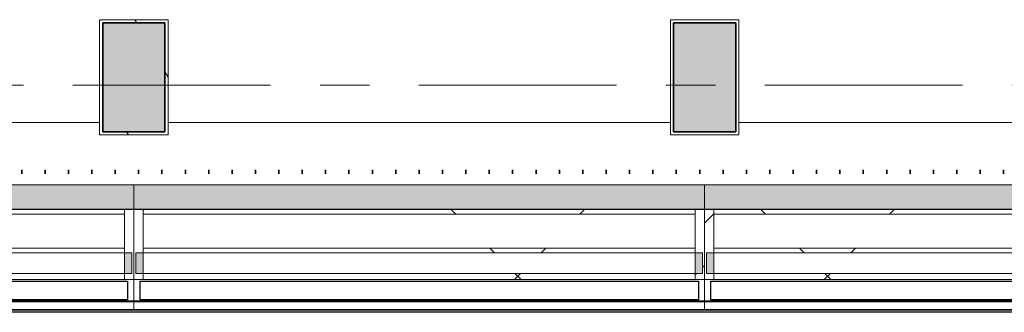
# Model space of a CAD drawing. Extents: x 2820 to 91013, y 1478 to 38178.
# Tile 2 of 182: x 5983 to 9146, y 18598 to 19538. Entities that reach past the tile are written whole.
import ezdxf

# ---------------------------------------------------------------- set-up
doc = ezdxf.new("R2010")
doc.units = 0
doc.header["$LTSCALE"] = 50
doc.linetypes.add('Onderlegger 2e verdieping$0$brandscheiding', pattern=[1.5, 0, -1.5])
doc.linetypes.add('Onderlegger 2e verdieping$0$stramien', pattern=[22.225, 12.7, -3.175, 3.175, -3.175])
doc.layers.get('0').update_dxf_attribs({"linetype": 'CONTINUOUS'})
for name, color, linetype, lineweight in [('Onderlegger 2e verdieping$0$A-GENM', 8, 'CONTINUOUS', 18), ('Onderlegger 2e verdieping$0$A-GLAZ', 8, 'CONTINUOUS', 25), ('Onderlegger 2e verdieping$0$A-WALL', 8, 'CONTINUOUS', 25), ('Onderlegger 2e verdieping$0$S-COLS', 8, 'CONTINUOUS', 18), ('Onderlegger 2e verdieping$0$S-GRID', 8, 'CONTINUOUS', 18)]:
    doc.layers.add(name, color=color, linetype=linetype, lineweight=lineweight)
pattern_1 = [(45, (-9099.93, -18763.2), (-212.132, 212.132), [])]
pattern_2 = [(45, (-9099.9, -18763.2), (-707.107, 707.107), []), (135, (-9099.9, -18763.2), (-707.107, -707.107), [])]
pattern_3 = [(45, (-7266.6, -18763.2), (-707.107, 707.107), []), (135, (-7266.6, -18763.2), (-707.107, -707.107), [])]
pattern_4 = [(45, (-5433.3, -18763.2), (-707.107, 707.107), []), (135, (-5433.3, -18763.2), (-707.107, -707.107), [])]

# ---------------------------------------------------------------- blocks, each defined once
blk = doc.blocks.new('Onderlegger 2e verdieping$0$65_KU_brandscheiding_v1 - 30m 2-11572238-Plotview 2e Verdieping - schaal 1 op 100')
at = {"layer": 'Onderlegger 2e verdieping$0$A-GENM', "linetype": 'Onderlegger 2e verdieping$0$brandscheiding', "lineweight": 100}
blk.add_line((22146.7, 0), (27400, 0), dxfattribs=at)
blk = doc.blocks.new('Onderlegger 2e verdieping$0$42_KA leemstuc betonkolomafwerking - Type-7433562-Plotview 2e Verdieping - schaal 1 op 100')
at = {"layer": 'Onderlegger 2e verdieping$0$A-GENM'}
for p, q in [((-57, 93), (-277, 93)), ((-277, 93), (-277, -277)), ((-267, 83), (-67, 83)), ((-267, -267), (-267, 83)), ((-67, 83), (-67, -267)), ((-57, -277), (-57, 93)), ((-277, -277), (-57, -277)), ((-67, -267), (-267, -267))]:
    blk.add_line(p, q, dxfattribs=at)
blk = doc.blocks.new('Onderlegger 2e verdieping$0$42_KA leemstuc betonkolomafwerking - Type-V69-Plotview 2e Verdieping - schaal 1 op 100')
at = {"layer": 'Onderlegger 2e verdieping$0$A-GENM'}
h = blk.add_hatch(dxfattribs=at)
h.set_pattern_fill('FP_120', color=256, style=0, pattern_type=2)
h.set_pattern_definition([(0, (-6516.93, -19445.2), (406.4, 101.6), [33.528, -271.272, 33.528, -271.272, -1625.6]), (0, (-6516.93, -19445.2), (406.4, 101.6), [-609.6, 33.528, -576.072, 33.528, -271.272, -711.2]), (0, (-6516.93, -19445.2), (406.4, 101.6), [-1524, 33.528, -169.672, 33.528, -474.472]), (120, (-6364.53, -19394.4), (-291.1882, 301.1527), [33.528, -271.272, 33.528, -1896.872]), (120, (-6364.53, -19394.4), (-291.1882, 301.1527), [-338.328, -271.272, 33.528, -576.072, -1016]), (120, (-6364.53, -19394.4), (-291.1882, 301.1527), [-1219.2, 33.528, -271.272, 33.528, -677.672]), (120, (-6364.53, -19394.4), (-291.1882, 301.1527), [-1557.528, -169.672, 33.528, -474.472]), (240, (-6313.73, -19191.2), (-115.2118, -402.7527), [33.528, -271.272, 33.528, -1896.872]), (240, (-6313.73, -19191.2), (-115.2118, -402.7527), [-338.328, -271.272, 33.528, -576.072, -1016]), (240, (-6313.73, -19191.2), (-115.2118, -402.7527), [-1219.2, 33.528, -271.272, 33.528, -677.672]), (240, (-6313.73, -19191.2), (-115.2118, -402.7527), [-1557.528, -169.672, 33.528, -474.472])])
h.paths.add_polyline_path([(-57, -277), (-57, 93), (-277, 93), (-277, -277)], flags=0)
h.paths.add_polyline_path([(-67, -267), (-267, -267), (-267, 83), (-67, 83)], flags=0)
for p, q in [((-57, 93), (-277, 93)), ((-277, 93), (-277, -277)), ((-267, 83), (-67, 83)), ((-267, -267), (-267, 83)), ((-67, 83), (-67, -267)), ((-57, -277), (-57, 93)), ((-277, -277), (-57, -277)), ((-67, -267), (-267, -267))]:
    blk.add_line(p, q, dxfattribs=at)
blk = doc.blocks.new('Onderlegger 2e verdieping$0$31_KA_Houten vliesgevel met draaiend deel natuursteen gevel - 31_KA_Houten vliesgevel met draaiend deel natuursteen gevel-V282-Plotview 2e Verdieping - schaal 1 op 100')
at = {"layer": 'Onderlegger 2e verdieping$0$A-GLAZ'}
for points in [[(827.3, 166), (870, 166), (870, 245), (-916.7, 245), (-916.7, 166), (521.5, 166)], [(-90.1, -158.6), (916.6, -158.6), (916.6, -155.6), (-916.7, -155.6), (-916.7, -158.6), (-395.8, -158.6)]]:
    blk.add_hatch(color=256, dxfattribs=at).paths.add_polyline_path(points, flags=0)
at = {"layer": 'Onderlegger 2e verdieping$0$A-GLAZ', "lineweight": 18}
h = blk.add_hatch(dxfattribs=at)
h.set_pattern_fill('FP_407', color=256, style=0, pattern_type=2)
h.set_pattern_definition(pattern_1)
h.paths.add_polyline_path([(-916.7, -60), (-886.7, -60), (-886.7, -40), (-910.2, -40), (-910.2, 26), (-886.7, 26), (-886.7, 165), (-916.7, 165), (-916.7, 145.6)], flags=0)
h = blk.add_hatch(dxfattribs=at)
h.set_pattern_fill('FP_408', color=256, style=0, pattern_type=2)
h.set_pattern_definition(pattern_2)
h.paths.add_polyline_path([(521.5, 150), (886.6, 150), (886.6, 165), (-886.7, 165), (-886.7, 150), (-90.1, 150)], flags=0)
h = blk.add_hatch(dxfattribs=at)
h.set_pattern_fill('FP_407', color=256, style=0, pattern_type=2)
h.set_pattern_definition(pattern_1)
h.paths.add_polyline_path([(886.6, -60), (916.6, -60), (916.6, 165), (886.6, 165), (886.6, 26), (910.1, 26), (910.1, -40), (886.6, -40)], flags=0)
h = blk.add_hatch(dxfattribs=at)
h.set_pattern_fill('FP_408', color=256, style=0, pattern_type=2)
h.set_pattern_definition(pattern_2)
h.paths.add_polyline_path([(521.5, 26), (886.6, 26), (886.6, 41), (-886.7, 41), (-886.7, 26), (-90.1, 26)], flags=0)
at = {"layer": 'Onderlegger 2e verdieping$0$A-GLAZ'}
h = blk.add_hatch(color=256, dxfattribs=at)
h.paths.add_polyline_path([(886.6, -40), (910.1, -40), (910.1, 26), (886.6, 26)], flags=0)
h.paths.add_polyline_path([(-886.7, -40), (-886.7, 26), (-910.2, 26), (-910.2, -40), (-907.1, -40)], flags=0)
at = {"layer": 'Onderlegger 2e verdieping$0$A-GLAZ', "lineweight": 18}
h = blk.add_hatch(dxfattribs=at)
h.set_pattern_fill('FP_408', color=256, style=0, pattern_type=2)
h.set_pattern_definition(pattern_2)
h.paths.add_polyline_path([(-90.1, -60), (886.6, -60), (886.6, -40), (-886.7, -40), (-886.7, -60), (-701.6, -60)], flags=0)
for p, q in [((-916.7, 166), (-916.7, 245)), ((-916.7, 166), (870, 166)), ((-916.7, 165), (-916.7, -60)), ((-886.7, 165), (-916.7, 165)), ((-886.7, 26), (-886.7, 165)), ((886.6, 165), (-886.7, 165)), ((-886.7, 165), (-886.7, 150)), ((916.6, 165), (886.6, 165)), ((886.6, 165), (886.6, 26)), ((886.6, 150), (886.6, 165)), ((916.6, -60), (916.6, 165)), ((886.6, 150), (-886.7, 150)), ((-886.7, 150), (-886.7, 41)), ((-886.7, 150), (886.6, 150)), ((886.6, 41), (886.6, 150)), ((-886.7, 41), (886.6, 41)), ((886.6, 41), (-886.7, 41)), ((-886.7, 41), (-886.7, 26)), ((886.6, 26), (886.6, 41)), ((-910.2, -40), (-910.2, 26)), ((-910.2, 26), (-886.7, 26)), ((-886.7, 26), (886.6, 26)), ((-886.7, 26), (-886.7, -40)), ((886.6, 26), (910.1, 26)), ((886.6, -40), (886.6, 26)), ((910.1, 26), (910.1, -40)), ((-916.7, -60), (-886.7, -60)), ((-916.7, -128.6), (-916.7, -60)), ((-886.7, -40), (-910.2, -40)), ((-886.7, -60), (-886.7, -40)), ((886.6, -40), (-886.7, -40)), ((-886.7, -40), (-886.7, -60)), ((-886.7, -60), (886.6, -60)), ((910.1, -40), (886.6, -40)), ((886.6, -40), (886.6, -60)), ((886.6, -60), (886.6, -40)), ((886.6, -60), (916.6, -60)), ((916.6, -60), (916.6, -128.6)), ((-916.7, -131.6), (-916.7, -128.6)), ((916.6, -128.6), (-916.7, -128.6)), ((-916.7, -155.6), (-916.7, -131.6)), ((916.6, -131.6), (-916.7, -131.6)), ((-916.7, -155.6), (-916.7, -158.6)), ((916.6, -155.6), (-916.7, -155.6)), ((916.6, -128.6), (916.6, -131.6)), ((916.6, -131.6), (916.6, -155.6)), ((916.6, -158.6), (916.6, -155.6)), ((-916.7, -158.6), (916.6, -158.6))]:
    blk.add_line(p, q, dxfattribs=at)
at = {"layer": 'Onderlegger 2e verdieping$0$A-GLAZ'}
for p, q in [((-896.7, -125), (-896.7, -65)), ((-896.7, -65), (896.6, -65)), ((896.6, -65), (896.6, -125)), ((896.6, -125), (-896.7, -125))]:
    blk.add_line(p, q, dxfattribs=at)
blk = doc.blocks.new('Onderlegger 2e verdieping$0$31_KA_Houten vliesgevel met draaiend deel natuursteen gevel - 31_KA_Houten vliesgevel met draaiend deel natuursteen gevel-V283-Plotview 2e Verdieping - schaal 1 op 100')
at = {"layer": 'Onderlegger 2e verdieping$0$A-GLAZ'}
for points in [[(825.9, 166), (916.6, 166), (916.6, 245), (-916.7, 245), (-916.7, 166), (520.1, 166)], [(-91.4, -158.6), (916.6, -158.6), (916.6, -155.6), (-916.7, -155.6), (-916.7, -158.6), (-244.3, -158.6)]]:
    blk.add_hatch(color=256, dxfattribs=at).paths.add_polyline_path(points, flags=0)
at = {"layer": 'Onderlegger 2e verdieping$0$A-GLAZ', "lineweight": 18}
h = blk.add_hatch(dxfattribs=at)
h.set_pattern_fill('FP_410', color=256, style=0, pattern_type=2)
h.set_pattern_definition(pattern_3)
h.paths.add_polyline_path([(520.1, 150), (886.6, 150), (886.6, 165), (-886.7, 165), (-886.7, 150), (-91.4, 150)], flags=0)
h = blk.add_hatch(dxfattribs=at)
h.set_pattern_fill('FP_409', color=256, style=0, pattern_type=2)
h.set_pattern_definition([(45, (-7266.6, -18763.2), (-212.132, 212.132), [])])
h.paths.add_polyline_path([(886.6, -60), (916.6, -60), (916.6, 165), (886.6, 165), (886.6, 26), (910.1, 26), (910.1, -40), (886.6, -40)], flags=0)
h = blk.add_hatch(dxfattribs=at)
h.set_pattern_fill('FP_410', color=256, style=0, pattern_type=2)
h.set_pattern_definition(pattern_3)
h.paths.add_polyline_path([(520.1, 26), (886.6, 26), (886.6, 41), (-886.7, 41), (-886.7, 26), (-91.4, 26)], flags=0)
at = {"layer": 'Onderlegger 2e verdieping$0$A-GLAZ'}
h = blk.add_hatch(color=256, dxfattribs=at)
h.paths.add_polyline_path([(886.6, -40), (910.1, -40), (910.1, 26), (886.6, 26)], flags=0)
h.paths.add_polyline_path([(-886.7, -40), (-886.7, 26), (-910.2, 26), (-910.2, -40), (-907.1, -40)], flags=0)
at = {"layer": 'Onderlegger 2e verdieping$0$A-GLAZ', "lineweight": 18}
h = blk.add_hatch(dxfattribs=at)
h.set_pattern_fill('FP_410', color=256, style=0, pattern_type=2)
h.set_pattern_definition(pattern_3)
h.paths.add_polyline_path([(-91.4, -60), (886.6, -60), (886.6, -40), (-886.7, -40), (-886.7, -60), (-397.2, -60)], flags=0)
for p, q in [((-916.7, 166), (-916.7, 245)), ((916.6, 245), (916.6, 166)), ((-916.7, 166), (916.6, 166)), ((-916.7, 165), (-916.7, -60)), ((-886.7, 165), (-916.7, 165)), ((-886.7, 26), (-886.7, 165)), ((886.6, 165), (-886.7, 165)), ((-886.7, 165), (-886.7, 150)), ((916.6, 165), (886.6, 165)), ((886.6, 165), (886.6, 26)), ((886.6, 150), (886.6, 165)), ((916.6, -60), (916.6, 165)), ((886.6, 150), (-886.7, 150)), ((-886.7, 150), (-886.7, 41)), ((-886.7, 150), (886.6, 150)), ((886.6, 41), (886.6, 150)), ((-886.7, 41), (886.6, 41)), ((886.6, 41), (-886.7, 41)), ((-886.7, 41), (-886.7, 26)), ((886.6, 26), (886.6, 41)), ((-910.2, -40), (-910.2, 26)), ((-910.2, 26), (-886.7, 26)), ((-886.7, 26), (886.6, 26)), ((-886.7, 26), (-886.7, -40)), ((886.6, 26), (910.1, 26)), ((886.6, -40), (886.6, 26)), ((910.1, 26), (910.1, -40)), ((-916.7, -60), (-886.7, -60)), ((-916.7, -128.6), (-916.7, -60)), ((-886.7, -40), (-910.2, -40)), ((-886.7, -60), (-886.7, -40)), ((886.6, -40), (-886.7, -40)), ((-886.7, -40), (-886.7, -60)), ((-886.7, -60), (886.6, -60)), ((910.1, -40), (886.6, -40)), ((886.6, -40), (886.6, -60)), ((886.6, -60), (886.6, -40)), ((886.6, -60), (916.6, -60)), ((916.6, -60), (916.6, -128.6)), ((-916.7, -131.6), (-916.7, -128.6)), ((916.6, -128.6), (-916.7, -128.6)), ((-916.7, -155.6), (-916.7, -131.6)), ((916.6, -131.6), (-916.7, -131.6)), ((-916.7, -155.6), (-916.7, -158.6)), ((916.6, -155.6), (-916.7, -155.6)), ((916.6, -128.6), (916.6, -131.6)), ((916.6, -131.6), (916.6, -155.6)), ((916.6, -158.6), (916.6, -155.6)), ((-916.7, -158.6), (916.6, -158.6))]:
    blk.add_line(p, q, dxfattribs=at)
at = {"layer": 'Onderlegger 2e verdieping$0$A-GLAZ'}
for p, q in [((-896.7, -125), (-896.7, -65)), ((-896.7, -65), (896.6, -65)), ((896.6, -65), (896.6, -125)), ((896.6, -125), (-896.7, -125))]:
    blk.add_line(p, q, dxfattribs=at)
blk = doc.blocks.new('Onderlegger 2e verdieping$0$31_KA_Houten vliesgevel met draaiend deel natuursteen gevel - 31_KA_Houten vliesgevel met draaiend deel natuursteen gevel-V284-Plotview 2e Verdieping - schaal 1 op 100')
at = {"layer": 'Onderlegger 2e verdieping$0$A-GLAZ'}
h = blk.add_hatch(color=256, dxfattribs=at)
h.paths.add_polyline_path([(824.5, 166), (916.6, 166), (916.6, 245), (-916.7, 245), (-916.7, 166), (518.8, 166)], flags=0)
h.paths.add_polyline_path([(-916.7, 396.3), (-801.7, 396.3), (-801.7, 411), (-806.7, 411), (-806.7, 405), (-916.7, 405)], flags=0)
at = {"layer": 'Onderlegger 2e verdieping$0$A-GLAZ', "lineweight": 18}
h = blk.add_hatch(dxfattribs=at)
h.set_pattern_fill('FP_411', color=256, style=0, pattern_type=2)
h.set_pattern_definition(pattern_4)
h.paths.add_polyline_path([(518.8, 150), (886.6, 150), (886.6, 165), (-886.7, 165), (-886.7, 150), (-92.8, 150)], flags=0)
h = blk.add_hatch(dxfattribs=at)
h.set_pattern_fill('FP_411', color=256, style=0, pattern_type=2)
h.set_pattern_definition(pattern_4)
h.paths.add_polyline_path([(518.8, 26), (886.6, 26), (886.6, 41), (-886.7, 41), (-886.7, 26), (-92.8, 26)], flags=0)
at = {"layer": 'Onderlegger 2e verdieping$0$A-GLAZ'}
h = blk.add_hatch(color=256, dxfattribs=at)
h.paths.add_polyline_path([(886.6, -40), (910.1, -40), (910.1, 26), (886.6, 26)], flags=0)
h.paths.add_polyline_path([(-886.7, -40), (-886.7, 26), (-910.2, 26), (-910.2, -40), (-907.1, -40)], flags=0)
at = {"layer": 'Onderlegger 2e verdieping$0$A-GLAZ', "lineweight": 18}
h = blk.add_hatch(dxfattribs=at)
h.set_pattern_fill('FP_411', color=256, style=0, pattern_type=2)
h.set_pattern_definition(pattern_4)
h.paths.add_polyline_path([(-92.8, -60), (886.6, -60), (886.6, -40), (-886.7, -40), (-886.7, -60), (-398.6, -60)], flags=0)
at = {"layer": 'Onderlegger 2e verdieping$0$A-GLAZ'}
blk.add_hatch(color=256, dxfattribs=at).paths.add_polyline_path([(-92.8, -158.6), (916.6, -158.6), (916.6, -155.6), (-916.7, -155.6), (-916.7, -158.6), (-704.4, -158.6)], flags=0)
at = {"layer": 'Onderlegger 2e verdieping$0$A-GLAZ', "lineweight": 18}
for p, q in [((-801.7, 411), (-806.9, 411)), ((-916.7, 166), (-916.7, 245)), ((916.6, 245), (916.6, 166)), ((-916.7, 166), (916.6, 166)), ((-916.7, 165), (-916.7, -60)), ((-886.7, 165), (-916.7, 165)), ((-886.7, 26), (-886.7, 165)), ((886.6, 165), (-886.7, 165)), ((-886.7, 165), (-886.7, 150)), ((916.6, 165), (886.6, 165)), ((886.6, 165), (886.6, 26)), ((886.6, 150), (886.6, 165)), ((916.6, -60), (916.6, 165)), ((886.6, 150), (-886.7, 150)), ((-886.7, 150), (-886.7, 41)), ((-886.7, 150), (886.6, 150)), ((886.6, 41), (886.6, 150)), ((-886.7, 41), (886.6, 41)), ((886.6, 41), (-886.7, 41)), ((-886.7, 41), (-886.7, 26)), ((886.6, 26), (886.6, 41)), ((-910.2, -40), (-910.2, 26)), ((-910.2, 26), (-886.7, 26)), ((-886.7, 26), (886.6, 26)), ((-886.7, 26), (-886.7, -40)), ((886.6, 26), (910.1, 26)), ((886.6, -40), (886.6, 26)), ((910.1, 26), (910.1, -40)), ((-916.7, -60), (-886.7, -60)), ((-916.7, -128.6), (-916.7, -60)), ((-886.7, -40), (-910.2, -40)), ((-886.7, -60), (-886.7, -40)), ((886.6, -40), (-886.7, -40)), ((-886.7, -40), (-886.7, -60)), ((-886.7, -60), (886.6, -60)), ((910.1, -40), (886.6, -40)), ((886.6, -40), (886.6, -60)), ((886.6, -60), (886.6, -40)), ((886.6, -60), (916.6, -60)), ((916.6, -60), (916.6, -128.6)), ((-916.7, -131.6), (-916.7, -128.6)), ((916.6, -128.6), (-916.7, -128.6)), ((-916.7, -155.6), (-916.7, -131.6)), ((916.6, -131.6), (-916.7, -131.6)), ((-916.7, -155.6), (-916.7, -158.6)), ((916.6, -155.6), (-916.7, -155.6)), ((916.6, -128.6), (916.6, -131.6)), ((916.6, -131.6), (916.6, -155.6)), ((916.6, -158.6), (916.6, -155.6)), ((-916.7, -158.6), (916.6, -158.6))]:
    blk.add_line(p, q, dxfattribs=at)
at = {"layer": 'Onderlegger 2e verdieping$0$A-GLAZ'}
for p, q in [((-896.7, -125), (-896.7, -65)), ((-896.7, -65), (896.6, -65)), ((896.6, -65), (896.6, -125)), ((896.6, -125), (-896.7, -125))]:
    blk.add_line(p, q, dxfattribs=at)
blk = doc.blocks.new('Onderlegger 2e verdieping$0$vensterbank tweede verdieping - vensterbank tweede verdieping-11898810-Plotview 2e Verdieping - schaal 1 op 100')
at = {"layer": 'Onderlegger 2e verdieping$0$A-GLAZ', "lineweight": 18}
for p, q in [((6239.9, 19208.2), (4631.6, 19208.2)), ((8073.3, 19208.2), (6459.9, 19208.2)), ((9906.6, 19208.2), (8293.3, 19208.2)), ((4516.6, 19008.2), (9969.9, 19008.2))]:
    blk.add_line(p, q, dxfattribs=at)
blk = doc.blocks.new('Onderlegger 2e verdieping$0$28_KU_vloerrand 250x670 verdieping - 27400 mm-1052749-Plotview 2e Verdieping - schaal 1 op 100')
at = {"layer": 'Onderlegger 2e verdieping$0$S-COLS'}
h = blk.add_hatch(color=256, dxfattribs=at)
h.paths.add_polyline_path([(0, -13460), (0, -13700), (80, -13700), (80, -11966.6), (1, -11966.6), (1, -8300), (1, -8300), (1, -6466.7), (1, -6466.6), (1, -4633.3), (1, -4633.3), (1, -2800), (1, -2800), (1, -966.7), (1, -966.6), (1, 866.7), (1, 866.7), (1, 2700), (1, 2700), (0, -12809.8)], flags=0)
h.paths.add_polyline_path([(0, 4925.7), (1, 6366.7), (1, 6366.7), (0, 5537.3)], flags=0)
h.paths.add_polyline_path([(0, 8289.4), (1, 10033.3), (1, 10033.4), (1, 11866.7), (1, 11866.7), (1, 13700), (0, 13700), (0, 8595.2)], flags=0)
blk = doc.blocks.new('Onderlegger 2e verdieping')
at = {"layer": 'Onderlegger 2e verdieping$0$S-COLS', "lineweight": 5}
for points in [[(6449.9, 19178.2), (6449.9, 19528.2), (6249.9, 19528.2), (6249.9, 19178.2)], [(8283.3, 19178.2), (8283.3, 19528.2), (8083.3, 19528.2), (8083.3, 19178.2)]]:
    blk.add_hatch(color=256, dxfattribs=at).paths.add_polyline_path(points, flags=0)
at = {"layer": 'Onderlegger 2e verdieping$0$A-WALL'}
blk.add_line((30186.6, 18598.2), (4513.3, 18598.2), dxfattribs=at)
at = {"layer": 'Onderlegger 2e verdieping$0$S-COLS', "lineweight": 35}
for p, q in [((6449.9, 19528.2), (6249.9, 19528.2)), ((6249.9, 19528.2), (6249.9, 19178.2)), ((6449.9, 19178.2), (6449.9, 19528.2)), ((8283.3, 19528.2), (8083.3, 19528.2)), ((8083.3, 19528.2), (8083.3, 19178.2)), ((8283.3, 19178.2), (8283.3, 19528.2)), ((6249.9, 19178.2), (6449.9, 19178.2)), ((8083.3, 19178.2), (8283.3, 19178.2))]:
    blk.add_line(p, q, dxfattribs=at)
at = {"layer": 'Onderlegger 2e verdieping$0$S-GRID', "linetype": 'Onderlegger 2e verdieping$0$stramien'}
blk.add_line((2820.4, 19328.2), (55386.6, 19328.2), dxfattribs=at)
at = {"lineweight": 18, "rotation": 89.9999999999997}
blk.add_blockref('Onderlegger 2e verdieping$0$28_KU_vloerrand 250x670 verdieping - 27400 mm-1052749-Plotview 2e Verdieping - schaal 1 op 100', (18216.6, 18928.2), dxfattribs=at)
at = {"layer": 'Onderlegger 2e verdieping$0$A-GENM'}
for name, p in [('Onderlegger 2e verdieping$0$42_KA leemstuc betonkolomafwerking - Type-V69-Plotview 2e Verdieping - schaal 1 op 100', (6516.9, 19445.2)), ('Onderlegger 2e verdieping$0$42_KA leemstuc betonkolomafwerking - Type-7433562-Plotview 2e Verdieping - schaal 1 op 100', (8350.3, 19445.2))]:
    blk.add_blockref(name, p, dxfattribs=at)
at = {"layer": 'Onderlegger 2e verdieping$0$A-GENM', "linetype": 'Onderlegger 2e verdieping$0$brandscheiding', "lineweight": 100, "rotation": 180}
blk.add_blockref('Onderlegger 2e verdieping$0$65_KU_brandscheiding_v1 - 30m 2-11572238-Plotview 2e Verdieping - schaal 1 op 100', (32116.6, 19049.5), dxfattribs=at)
at = {"layer": 'Onderlegger 2e verdieping$0$A-GLAZ'}
for name, p in [('Onderlegger 2e verdieping$0$vensterbank tweede verdieping - vensterbank tweede verdieping-11898810-Plotview 2e Verdieping - schaal 1 op 100', (0, 0)), ('Onderlegger 2e verdieping$0$31_KA_Houten vliesgevel met draaiend deel natuursteen gevel - 31_KA_Houten vliesgevel met draaiend deel natuursteen gevel-V284-Plotview 2e Verdieping - schaal 1 op 100', (5433.3, 18763.2)), ('Onderlegger 2e verdieping$0$31_KA_Houten vliesgevel met draaiend deel natuursteen gevel - 31_KA_Houten vliesgevel met draaiend deel natuursteen gevel-V283-Plotview 2e Verdieping - schaal 1 op 100', (7266.6, 18763.2)), ('Onderlegger 2e verdieping$0$31_KA_Houten vliesgevel met draaiend deel natuursteen gevel - 31_KA_Houten vliesgevel met draaiend deel natuursteen gevel-V282-Plotview 2e Verdieping - schaal 1 op 100', (9099.9, 18763.2))]:
    blk.add_blockref(name, p, dxfattribs=at)

msp = doc.modelspace()

# ---------------------------------------------------------------- block references
msp.add_blockref('Onderlegger 2e verdieping', (0, 0))

doc.saveas('drawing.dxf')
